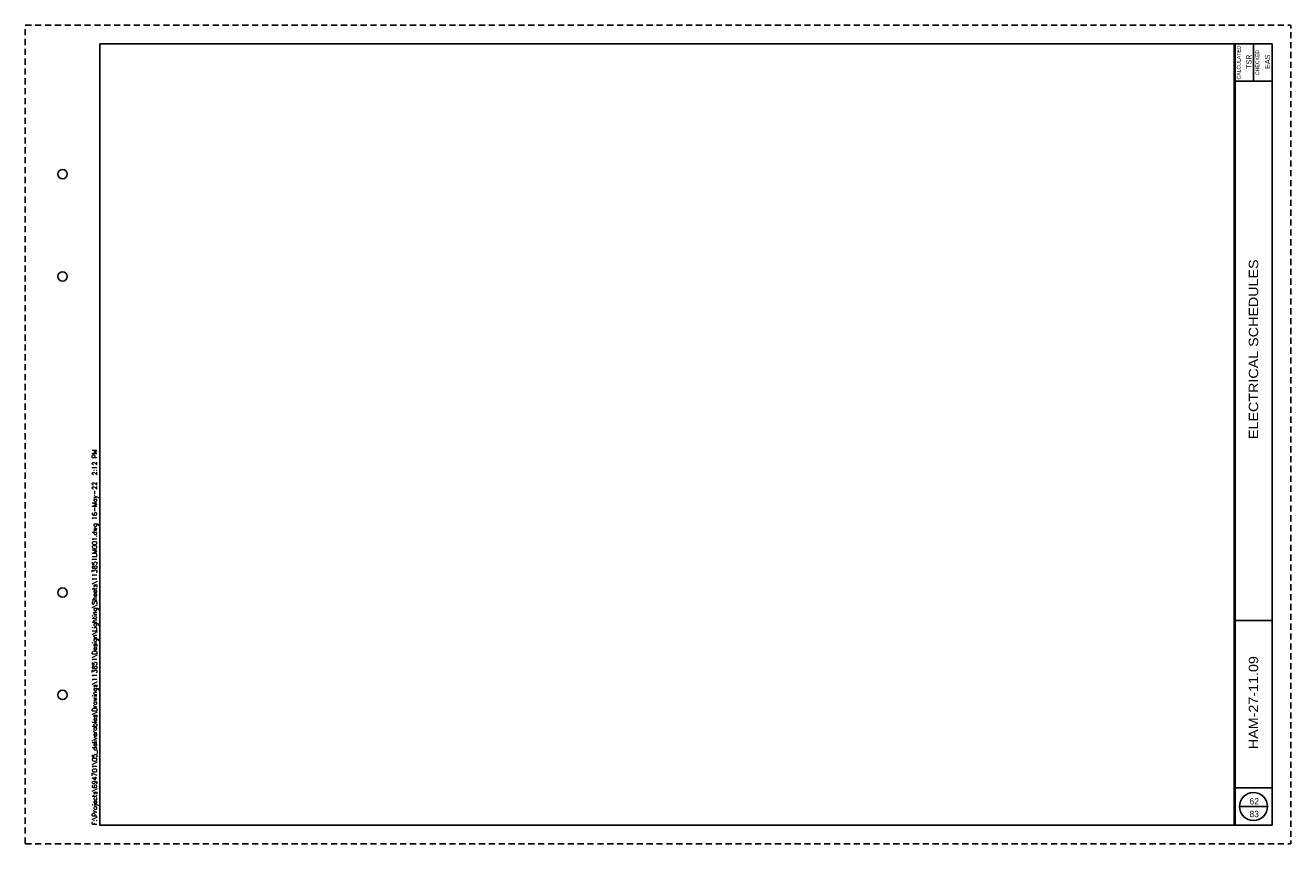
# Paper-space layout '113851LM001' of a CAD drawing. Header units: feet. Extents: x 0 to 34, y 0 to 22.
import ezdxf
from ezdxf.enums import TextEntityAlignment as Align

# ---------------------------------------------------------------- set-up
doc = ezdxf.new("R2010")
doc.units = ezdxf.units.FT
doc.header["$MEASUREMENT"] = 0
doc.linetypes.add('OhDOT_USTN3', pattern=[0.22, 0.165, -0.055])
for name, color, linetype in [('SH_Border', 7, 'Continuous'), ('SH_Cut_Line', 7, 'OhDOT_USTN3'), ('SH_Data', 7, 'Continuous')]:
    doc.layers.add(name, color=color, linetype=linetype)
doc.styles.add('DwgStamp', font='romans.shx')
doc.styles.add('Font 70-Main Title', font='txt', dxfattribs={"width": 1.15, "height": 0.25})
doc.styles.add('Straight-Normal', font='font30.shx', dxfattribs={"height": 0.14})
doc.styles.add('Straight-Sub Title', font='font30.shx', dxfattribs={"height": 0.17})

# ---------------------------------------------------------------- blocks, each defined once
blk = doc.blocks.new('BLKWO')
at = {"layer": 'SH_Border', "color": 7, "linetype": 'Continuous'}
for p, q in [((32.5, 0.5), (32.5, 21.5)), ((33, 21.5), (33, 20.5)), ((32.5, 20.5), (33.5, 20.5)), ((32.5, 6), (33.5, 6)), ((32.5, 1.5), (33.5, 1.5))]:
    blk.add_line(p, q, dxfattribs=at)
at = {"layer": 'SH_Border', "color": 7, "linetype": 'Continuous', "flags": 128}
blk.add_lwpolyline([(2, 21.5), (33.5, 21.5), (33.5, 0.5), (2, 0.5), (2, 21.5)], close=True, dxfattribs=at)
at = {"layer": 'SH_Border', "color": 7, "linetype": 'Continuous'}
for centre in [(1, 18), (1, 15.25), (1, 6.75), (1, 4)]:
    blk.add_circle(centre, 0.125, dxfattribs=at)
at = {"layer": 'SH_Cut_Line', "color": 7, "linetype": 'OhDOT_USTN3', "flags": 128}
blk.add_lwpolyline([(0, 0), (34, 0), (34, 22), (0, 22), (0, 0)], close=True, dxfattribs=at)
at = {"layer": 'SH_Data', "color": 7, "linetype": 'Continuous'}
blk.add_line((32.625, 1), (33.375, 1), dxfattribs=at)
blk.add_circle((33, 1), 0.375, dxfattribs=at)
at = {"layer": 'SH_Border', "color": 7, "linetype": 'Continuous', "style": 'DwgStamp'}
blk.add_text('F:\\Projects\\694701\\05_deliverables\\Drawings\\113851\\Design\\Lighting\\Sheets\\113851LM001.dwg 16-May-22  2:12 PM', height=0.125, rotation=90, dxfattribs=at).set_placement((1.925, 0.5))
at = {"layer": 'SH_Data', "color": 7, "linetype": 'Continuous', "style": 'Straight-Normal'}
for s, p in [('CALCULATED', (32.553, 21)), ('CHECKED', (33.053, 21))]:
    blk.add_text(s, height=0.1, rotation=90, dxfattribs=at).set_placement(p, align=Align.TOP_CENTER)
at = {"layer": 'SH_Data', "style": 'Straight-Normal'}
for tag, p in [('CALCULATED', (32.989, 21.02)), ('CHECKED', (33.489, 21.02))]:
    blk.add_attdef(tag, text='', height=0.14, rotation=90, dxfattribs=at).set_placement(p, align=Align.BOTTOM_CENTER)
at = {"layer": 'SH_Data', "style": 'Font 70-Main Title', "width": 1.15}
for tag, p in [('TITLEAREA2M', (33, 13.292)), ('TITLEAREA1', (33, 3.792))]:
    blk.add_attdef(tag, text='', height=0.25, rotation=90, dxfattribs=at).set_placement(p, align=Align.MIDDLE_CENTER)
at = {"layer": 'SH_Data', "style": 'Straight-Sub Title'}
for tag, p in [('SHEETNO', (33.02, 1.003)), ('SHEETTOTAL', (33.02, 0.663))]:
    blk.add_attdef(tag, text='', height=0.17, dxfattribs=at).set_placement(p, align=Align.BOTTOM_CENTER)

psp = doc.layouts.new('113851LM001')

# ---------------------------------------------------------------- linework, layer by layer
at = {"layer": 'SH_Border', "color": 7, "linetype": 'Continuous', "lineweight": 40}
psp.add_line((32.502, 0.502), (32.502, 21.502), dxfattribs=at)

# ---------------------------------------------------------------- block references
psp.add_blockref('BLKWO', (0, 0)).add_auto_attribs({'CHECKED': 'EAS', 'CALCULATED': 'TSR', 'TITLEAREA2M': 'ELECTRICAL SCHEDULES', 'TITLEAREA1': 'HAM-27-11.09', 'SHEETTOTAL': '83', 'SHEETNO': '62'})

doc.saveas('drawing.dxf')
